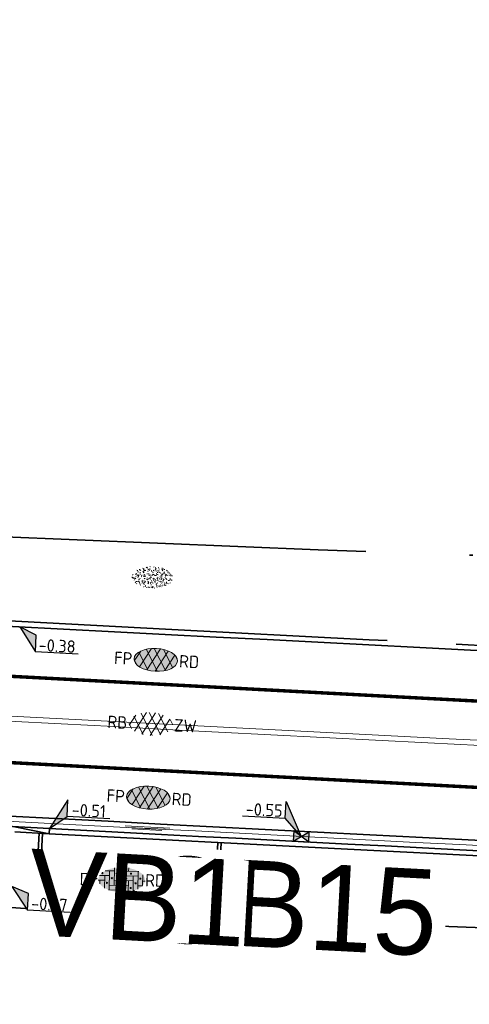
# Model space of a CAD drawing. Header units: metres. Extents: x 0 to 269924, y 0 to 933292.
# Tile 114 of 247: x 133802 to 133815, y 466516 to 466544. Entities that reach past the tile are written whole.
import ezdxf
from ezdxf import colors
from ezdxf.entities.mleader import LeaderData, LeaderLine
from ezdxf.enums import TextEntityAlignment as Align
from ezdxf.math import Vec2, Vec3

# ---------------------------------------------------------------- set-up
doc = ezdxf.new("R2018")
doc.units = ezdxf.units.M
for name, pattern in [('VH-OPSLUITBAND_100X200', [16, 8, -2, 4, -2]), ('VH-OPSLUITBAND_150X250', [24, 16, -2, 4, -2]), ('VH-TROTTOIRBAND_130-150', [15, 5, -2, 2, -2, 2, -2]), ('VW-1-1_STREEP', [2, 1, -1]), ('XX-PROJECTGRENS', [18, 12, -3, 0, -3])]:
    doc.linetypes.add(name, pattern=pattern)
doc.layers.add('N-WE-GR-GRAS-S', color=7, linetype='Continuous', lineweight=18, true_color=0x00a500)
doc.layers.add('N-WE-RI-HWA_KOLK-S', color=150, linetype='Continuous', lineweight=25, true_color=0x007fff)
for name, color, linetype, lineweight in [('N-WE-KG-GRENS_PROJECT-G', 7, 'XX-PROJECTGRENS', 35), ('N-WE-VH-GOOT-S', 170, 'Continuous', 18), ('N-WE-VH-GOOT_STRAATBAKSTEEN-G', 170, 'Continuous', 35), ('N-WE-VH-KANTOPSLUITING-T18', 10, 'Continuous', 18), ('N-WE-VH-KANTOPSLUITING_OPSLUITBAND_100X200-G', 150, 'VH-OPSLUITBAND_100X200', 35), ('N-WE-VH-KANTOPSLUITING_OPSLUITBAND_150X250-G', 150, 'VH-OPSLUITBAND_150X250', 35), ('N-WE-VH-KANTOPSLUITING_TROTTOIRBAND_130 150-G', 210, 'VH-TROTTOIRBAND_130-150', 35), ('N-WE-VH-KANTOPSLUITING_VERLOOPBAND-T18', 10, 'Continuous', 18), ('N-WE-VH-KANTOPSLUITING_VOORKANTBAND-G', 50, 'Continuous', 35), ('N-WE-VH-VERHARDING-T18', 10, 'Continuous', 18), ('N-WE-VH-VERHARDING_ASFALT-S', 7, 'Continuous', 18), ('N-WE-VH-VERHARDING_STRAATBAKSTEEN-S', 7, 'Continuous', 18), ('N-WE-VW-MARKERING_LANGS_STREEP_11_010-G', 7, 'VW-1-1_STREEP', 13), ('X-XX-AL-HOOGTELABEL-S', 7, 'Continuous', 25)]:
    doc.layers.add(name, color=color, linetype=linetype, lineweight=lineweight)
doc.layers.add('X-XX-AL-HULPLIJN-G', color=30, linetype='Continuous', lineweight=18, plot=False)
doc.styles.add('NLCS-ISO', font='NLCS-ISO.ttf')
doc.styles.add('NLCS-ISO-M200-T18', font='NLCS-ISO.ttf', dxfattribs={"height": 0.36})
doc.styles.get("Standard").update_dxf_attribs({"font": 'romand.shx'})

# ---------------------------------------------------------------- blocks, each defined once
blk = doc.blocks.new('*U139')
for p, q in [((2.19, -1.58), (0, 0)), ((0, 0), (1.7, -3.93)), ((1.7, -3.93), (2.19, -1.58)), ((7.77, -5.19), (1.7, -3.93))]:
    blk.add_line(p, q)
blk.add_solid([(2.19, -1.58), (0, 0), (1.7, -3.93)])
at = {"style": 'NLCS-ISO'}
blk.add_attdef('...', text='', height=1.8, rotation=348.3054, dxfattribs=at).set_placement((4.65, -4.97), align=Align.BOTTOM_CENTER)
blk = doc.blocks.new('*U110')
at = {"lineweight": 30, "flags": 106}
blk.add_attdef('OB', text='', height=0.36, dxfattribs=at).set_placement((0, 0.1), align=Align.BOTTOM_CENTER)
blk = doc.blocks.new('SVH-GOOT_SYMBOOL-SO')
at = {"color": 7, "linetype": 'Continuous'}
for p, q in [((0.2, 3.125), (0.2, -3.359)), ((-0.206, 2.137), (-0.206, -2.217)), ((0, 2.669), (0, -2.669))]:
    blk.add_line(p, q, dxfattribs=at)
at = {"style": 'NLCS-ISO'}
blk.add_attdef('MATERIAAL', text='', height=1.8, dxfattribs=at).set_placement((-1.098, 0), align=Align.MIDDLE_RIGHT)
blk.add_attdef('KLEUR', text='', height=1.8, dxfattribs=at).set_placement((1.1, 0), align=Align.MIDDLE_LEFT)
blk = doc.blocks.new('*U205')
at = {"lineweight": 30, "flags": 106}
blk.add_attdef('OB', text='', height=0.36, dxfattribs=at).set_placement((0, 0.1), align=Align.BOTTOM_CENTER)
blk = doc.blocks.new('*U208')
for p, q in [((2.23, -1.37), (0, 0)), ((0, 0), (1.74, -3.72)), ((1.74, -3.72), (2.23, -1.37)), ((7.82, -4.98), (1.74, -3.72))]:
    blk.add_line(p, q)
blk.add_solid([(2.23, -1.37), (0, 0), (1.74, -3.72)])
at = {"style": 'NLCS-ISO'}
blk.add_attdef('...', text='', height=1.8, rotation=348.3268, dxfattribs=at).set_placement((4.7, -4.76), align=Align.BOTTOM_CENTER)
blk = doc.blocks.new('*U211')
for p, q in [((3.27, 3.69), (0, 0)), ((2.79, 1.34), (3.27, 3.69)), ((0, 0), (2.79, 1.34)), ((8.86, 0.08), (2.79, 1.34))]:
    blk.add_line(p, q)
blk.add_solid([(3.27, 3.69), (0, 0), (2.79, 1.34)])
at = {"style": 'NLCS-ISO'}
blk.add_attdef('...', text='', height=1.8, rotation=348.3268, dxfattribs=at).set_placement((5.74, 0.3), align=Align.BOTTOM_CENTER)
blk = doc.blocks.new('*U248')
for p, q in [((-1.99, 2.94), (-1.58, 5.31)), ((-1.58, 5.31), (0, 0)), ((-8.1, 4), (-1.99, 2.94)), ((0, 0), (-1.99, 2.94))]:
    blk.add_line(p, q)
blk.add_solid([(-1.58, 5.31), (0, 0), (-1.99, 2.94)])
at = {"style": 'NLCS-ISO'}
blk.add_attdef('...', text='', height=1.8, rotation=350.1821, dxfattribs=at).set_placement((-5.12, 3.06), align=Align.BOTTOM_CENTER)
blk = doc.blocks.new('N-SRI-KOLK_STRAAT_450X300-SO')
h = blk.add_hatch(color=256)
h.dxf.hatch_style = 1
h.paths.add_polyline_path([(0, 0), (-1.125, 0.75), (-1.125, -0.75)])
h.paths.add_polyline_path([(1.125, -0.75), (1.125, 0.75), (0, 0)])
for p, q in [((-1.125, -0.75), (1.125, 0.75)), ((1.125, -0.75), (-1.125, 0.75))]:
    blk.add_line(p, q)
at = {"flags": 128}
blk.add_lwpolyline([(-1.125, -0.75), (1.125, -0.75), (1.125, 0.75), (-1.125, 0.75)], close=True, dxfattribs=at)
blk = doc.blocks.new('SVH-SBS_DIKFORMAAT_ELLEBOOG_KL-SO')
h = blk.add_hatch(color=254)
edge = h.paths.add_edge_path()
edge.add_ellipse((1.09, 0.12), major_axis=(3.39, 0), ratio=0.533267, start_angle=0, end_angle=360)
for p, q in [((0, 1.84), (0, -0.69)), ((0.69, 1.92), (0.69, 0)), ((1.38, 1.93), (1.38, 0.69)), ((2.07, 1.86), (2.07, 1.38)), ((-2.3, 0), (-1.38, 0)), ((-2.13, 0.69), (-0.69, 0.69)), ((-1.38, 0.69), (-1.38, -1.12)), ((-1.35, 1.38), (0, 1.38)), ((-0.69, 1.38), (-0.69, -1.38)), ((0, 0), (2.76, 0)), ((0.69, 0.69), (3.45, 0.69)), ((1.38, 1.38), (3.54, 1.38)), ((2.76, 0.69), (2.76, -1.45)), ((3.45, 1.38), (3.45, -1.18)), ((4.14, 0.92), (4.14, -0.67)), ((4.14, 0), (4.48, 0)), ((-2.07, 0), (-2.07, -0.54)), ((-0.8, -1.38), (1.38, -1.38)), ((-0.69, -0.69), (2.07, -0.69)), ((0.69, -1.38), (0.69, -1.67)), ((1.38, -0.69), (1.38, -1.68)), ((2.07, 0), (2.07, -1.61)), ((2.76, -1.38), (2.98, -1.38)), ((3.45, -0.69), (4.12, -0.69))]:
    blk.add_line(p, q)
for centre in [(1.03, 1.72), (-0.35, 0.34), (0.34, 1.03), (1.72, 0.34), (2.41, 1.03), (3.79, 0.34), (-1.04, -0.35), (0.34, -1.04), (1.03, -0.35), (2.41, -1.04), (3.11, -0.35)]:
    blk.add_circle(centre, 0.0881)
for centre, start, end in [((-1.73, 1.03), 158.9124, 101.1902), ((1.72, -1.73), 59.0911, 132.3433)]:
    blk.add_arc(centre, 0.0881, start, end)
at = {"style": 'NLCS-ISO'}
blk.add_attdef('FORMAAT', text='', height=1.8, dxfattribs=at).set_placement((-2.3, 0.12), align=Align.MIDDLE_RIGHT)
blk.add_attdef('KLEUR', text='', height=1.8, dxfattribs=at).set_placement((4.49, 0.12), align=Align.MIDDLE_LEFT)
at = {"style": 'NLCS-ISO', "flags": 1}
blk.add_attdef('FUNCTIE', text='', height=1.8, dxfattribs=at).set_placement((0.12, -3.58), align=Align.MIDDLE_CENTER)
blk = doc.blocks.new('SVH-ASFALT_KL-SO')
at = {"ltscale": 0.1}
for p, q in [((-2.51, -1.23), (-0.92, 1.53)), ((-1.45, -1.61), (0.37, 1.54)), ((1.26, -1.54), (-0.53, 1.56)), ((2.29, -1.09), (0.8, 1.48)), ((-3.32, -0.4), (-2.47, 1.08)), ((-1.25, -1.65), (-2.73, 0.92)), ((0.09, -1.73), (-1.71, 1.38)), ((-0.24, -1.74), (1.52, 1.29)), ((1.15, -1.58), (2.49, 0.75)), ((2.91, 0.06), (2.53, 0.71)), ((-2.96, -0.91), (-3.37, -0.2))]:
    blk.add_line(p, q, dxfattribs=at)
at = {"style": 'NLCS-ISO'}
blk.add_attdef('FUNCTIE_VERHARDING', text='', height=1.8, dxfattribs=at).set_placement((-3.62, -0.09), align=Align.MIDDLE_RIGHT)
blk.add_attdef('KLEUR', text='', height=1.8, dxfattribs=at).set_placement((3.17, -0.09), align=Align.MIDDLE_LEFT)
at = {"style": 'NLCS-ISO', "flags": 1}
blk.add_attdef('FUNCTIE', text='', height=1.8, dxfattribs=at).set_placement((0.12, -3.58), align=Align.MIDDLE_CENTER)
blk = doc.blocks.new('SVH-ASFALT_FP_KL-SO')
at = {"true_color": 0xa50000}
h = blk.add_hatch(color=14, dxfattribs=at)
h.dxf.hatch_style = 1
edge = h.paths.add_edge_path()
edge.add_ellipse((0, 0), major_axis=(0.631, 0), ratio=0.525613, start_angle=0, end_angle=360)
at = {"ltscale": 0.1}
for p, q in [((-0.457, -0.228), (-0.139, 0.323)), ((0.063, -0.33), (-0.296, 0.292)), ((-0.244, -0.305), (0.12, 0.325)), ((0.298, -0.292), (-0.061, 0.33)), ((0.503, -0.2), (0.206, 0.313)), ((-0.619, -0.063), (-0.448, 0.233)), ((-0.204, -0.314), (-0.501, 0.201)), ((-0.002, -0.331), (0.349, 0.276)), ((0.275, -0.298), (0.544, 0.168)), ((0.628, 0.028), (0.552, 0.16)), ((-0.547, -0.165), (-0.629, -0.023))]:
    blk.add_line(p, q, dxfattribs=at)
at = {"layer": 'X-XX-AL-HULPLIJN-G'}
blk.add_ellipse((0, 0), major_axis=(0.631, 0), ratio=0.525613, dxfattribs=at)
at = {"style": 'NLCS-ISO'}
blk.add_attdef('RB', text='', height=0.36, dxfattribs=at).set_placement((-0.679, 0), align=Align.MIDDLE_RIGHT)
blk.add_attdef('RD', text='', height=0.36, dxfattribs=at).set_placement((0.679, 0), align=Align.MIDDLE_LEFT)
blk = doc.blocks.new('SGR-GRAS_01-SO')
at = {"ltscale": 0.1}
for p, q in [((-0.576, 0.919), (-0.64, 0.957)), ((-0.562, 0.919), (-0.509, 0.972)), ((-0.212, 0.998), (-0.269, 1.031)), ((0.073, 0.993), (0.138, 1.031)), ((-1.964, -0.07), (-1.977, 0.004)), ((-1.93, 0.188), (-1.925, 0.244)), ((-1.893, 0.237), (-1.921, 0.253)), ((-1.668, 0.023), (-1.595, 0.043)), ((-1.596, 0.241), (-1.649, 0.294)), ((-1.53, 0.316), (-1.595, 0.353)), ((-1.448, 0.644), (-1.521, 0.664)), ((-1.517, 0.187), (-1.442, 0.187)), ((-1.469, 0.576), (-1.482, 0.65)), ((-1.358, 0.206), (-1.431, 0.226)), ((-1.427, 0.476), (-1.354, 0.496)), ((-1.421, 0.131), (-1.356, 0.168)), ((-1.369, 0.009), (-1.382, 0.083)), ((-1.375, 0.106), (-1.322, 0.159)), ((-1.334, 0.111), (-1.328, 0.186)), ((-1.302, 0.761), (-1.324, 0.774)), ((-1.284, 0.684), (-1.278, 0.759)), ((-1.167, 0.395), (-1.232, 0.432)), ((-1.172, 0.241), (-1.225, 0.294)), ((-1.154, 0.647), (-1.207, 0.7)), ((-1.112, 0.172), (-1.04, 0.192)), ((-1.032, 0.028), (-1.097, 0.066)), ((-0.939, 0.84), (-1.004, 0.878)), ((-0.968, 0.512), (-0.915, 0.565)), ((-0.893, 0.496), (-0.965, 0.515)), ((-0.942, 0.187), (-0.867, 0.187)), ((-0.923, 0.418), (-0.858, 0.456)), ((-0.892, 0.812), (-0.817, 0.812)), ((-0.873, 0.655), (-0.886, 0.729)), ((-0.803, 0.057), (-0.875, 0.077)), ((-0.871, 0.625), (-0.799, 0.644)), ((-0.804, 0.474), (-0.869, 0.511)), ((-0.747, 0.241), (-0.8, 0.294)), ((-0.773, 0.089), (-0.786, 0.163)), ((-0.73, 0.647), (-0.783, 0.7)), ((-0.739, 0.034), (-0.732, 0.109)), ((-0.669, 0.107), (-0.734, 0.145)), ((-0.689, 0.607), (-0.682, 0.682)), ((-0.557, 0.321), (-0.485, 0.34)), ((-0.441, 0.553), (-0.506, 0.59)), ((-0.427, 0.785), (-0.499, 0.804)), ((-0.425, 0.706), (-0.36, 0.743)), ((-0.337, 0.347), (-0.41, 0.366)), ((-0.323, 0.241), (-0.376, 0.294)), ((-0.306, 0.186), (-0.371, 0.224)), ((-0.367, 0.187), (-0.292, 0.187)), ((-0.305, 0.647), (-0.358, 0.7)), ((-0.317, 0.812), (-0.242, 0.812)), ((-0.316, 0.774), (-0.244, 0.793)), ((-0.278, 0.735), (-0.291, 0.809)), ((-0.243, 0.017), (-0.17, 0.036)), ((-0.178, 0.169), (-0.191, 0.242)), ((-0.078, 0.632), (-0.143, 0.669)), ((-0.143, -0.043), (-0.137, 0.032)), ((-0.093, 0.53), (-0.087, 0.604)), ((-0.085, 0.159), (-0.032, 0.212)), ((-0.069, 0.189), (-0.004, 0.227)), ((0.057, 0.265), (-0.008, 0.303)), ((-0.002, 0.47), (0.071, 0.489)), ((0.101, 0.241), (0.048, 0.294)), ((0.128, 0.636), (0.056, 0.656)), ((0.119, 0.647), (0.066, 0.7)), ((0.218, 0.198), (0.146, 0.217)), ((0.208, 0.187), (0.283, 0.187)), ((0.286, 0.711), (0.221, 0.748)), ((0.239, 0.923), (0.312, 0.942)), ((0.258, 0.812), (0.333, 0.812)), ((0.317, 0.814), (0.304, 0.888)), ((0.313, 0.166), (0.385, 0.185)), ((0.322, 0.565), (0.375, 0.618)), ((0.42, 0.344), (0.355, 0.382)), ((0.417, 0.248), (0.404, 0.322)), ((0.429, 0.477), (0.494, 0.514)), ((0.526, 0.241), (0.472, 0.294)), ((0.543, 0.647), (0.49, 0.7)), ((0.555, -0.022), (0.49, 0.015)), ((0.502, 0.452), (0.509, 0.527)), ((0.594, 0.925), (0.522, 0.945)), ((0.554, 0.619), (0.626, 0.638)), ((0.649, 0.79), (0.584, 0.827)), ((0.684, 0.487), (0.611, 0.507)), ((0.774, 0.049), (0.701, 0.069)), ((0.784, 0.423), (0.719, 0.461)), ((0.783, 0.187), (0.858, 0.187)), ((0.833, 0.812), (0.908, 0.812)), ((0.918, 0.057), (0.853, 0.094)), ((0.868, 0.315), (0.941, 0.334)), ((0.95, 0.241), (0.897, 0.294)), ((0.912, 0.894), (0.907, 0.925)), ((0.967, 0.647), (0.914, 0.7)), ((0.927, 0.764), (0.992, 0.802)), ((1.012, 0.869), (0.947, 0.906)), ((1.012, 0.328), (0.999, 0.402)), ((1.15, 0.777), (1.077, 0.796)), ((1.147, 0.502), (1.082, 0.54)), ((1.098, 0.375), (1.104, 0.45)), ((1.109, 0.767), (1.182, 0.787)), ((1.239, 0.338), (1.167, 0.358)), ((1.183, 0.011), (1.255, 0.03)), ((1.206, 0.212), (1.259, 0.265)), ((1.282, 0.136), (1.217, 0.173)), ((1.283, 0.248), (1.348, 0.286)), ((1.374, 0.241), (1.321, 0.294)), ((1.392, 0.647), (1.339, 0.7)), ((1.358, 0.187), (1.433, 0.187)), ((1.424, 0.463), (1.496, 0.483)), ((1.51, 0.581), (1.445, 0.619)), ((1.645, 0.215), (1.58, 0.252)), ((1.607, 0.407), (1.594, 0.481)), ((1.693, 0.298), (1.7, 0.373)), ((1.795, 0.19), (1.722, 0.209)), ((1.738, 0.159), (1.81, 0.179)), ((1.798, 0.241), (1.745, 0.294)), ((1.933, 0.187), (1.948, 0.187)), ((-1.918, -0.157), (-1.854, -0.119)), ((-1.824, -0.083), (-1.897, -0.064)), ((-1.759, -0.13), (-1.823, -0.092)), ((-1.782, -0.301), (-1.729, -0.248)), ((-1.624, -0.496), (-1.689, -0.459)), ((-1.631, -0.572), (-1.684, -0.519)), ((-1.613, -0.166), (-1.667, -0.113)), ((-1.567, -0.438), (-1.492, -0.438)), ((-1.535, -0.657), (-1.498, -0.636)), ((-1.395, -0.051), (-1.46, -0.013)), ((-1.385, -0.462), (-1.378, -0.387)), ((-1.353, -0.281), (-1.281, -0.261)), ((-1.269, -0.232), (-1.341, -0.212)), ((-1.261, -0.417), (-1.326, -0.38)), ((-1.269, -0.557), (-1.282, -0.483)), ((-1.207, -0.572), (-1.26, -0.519)), ((-1.179, -0.67), (-1.252, -0.651)), ((-1.189, -0.166), (-1.242, -0.113)), ((-1.126, -0.784), (-1.191, -0.746)), ((-1.065, -0.386), (-1, -0.348)), ((-1.039, -0.585), (-0.967, -0.565)), ((-0.992, -0.438), (-0.917, -0.438)), ((-0.897, -0.338), (-0.962, -0.301)), ((-0.898, -0.654), (-0.845, -0.601)), ((-0.836, -0.943), (-0.853, -0.926)), ((-0.783, -0.572), (-0.836, -0.519)), ((-0.763, -0.705), (-0.828, -0.667)), ((-0.765, -0.166), (-0.818, -0.113)), ((-0.798, -0.132), (-0.726, -0.112)), ((-0.789, -0.539), (-0.782, -0.464)), ((-0.713, -0.381), (-0.786, -0.361)), ((-0.725, -0.889), (-0.652, -0.869)), ((-0.709, -0.902), (-0.644, -0.864)), ((-0.624, -0.819), (-0.696, -0.799)), ((-0.674, -0.477), (-0.687, -0.403)), ((-0.534, -0.259), (-0.599, -0.222)), ((-0.567, -0.098), (-0.502, -0.061)), ((-0.491, -0.248), (-0.438, -0.195)), ((-0.484, -0.436), (-0.411, -0.416)), ((-0.399, -0.626), (-0.464, -0.588)), ((-0.376, -0.979), (-0.429, -0.926)), ((-0.417, -0.438), (-0.342, -0.438)), ((-0.358, -0.572), (-0.411, -0.519)), ((-0.341, -0.166), (-0.394, -0.113)), ((-0.248, -0.091), (-0.32, -0.072)), ((-0.171, -0.18), (-0.236, -0.143)), ((-0.158, -0.529), (-0.23, -0.51)), ((-0.211, -0.614), (-0.146, -0.577)), ((-0.193, -0.616), (-0.187, -0.541)), ((-0.169, -0.74), (-0.097, -0.72)), ((-0.068, -0.968), (-0.141, -0.948)), ((-0.036, -0.547), (-0.101, -0.509)), ((-0.078, -0.398), (-0.091, -0.324)), ((0.048, -0.979), (-0.005, -0.926)), ((0.021, -0.964), (0.008, -0.89)), ((0.066, -0.572), (0.013, -0.519)), ((0.084, -0.166), (0.031, -0.113)), ((0.099, -0.913), (0.034, -0.876)), ((0.072, -0.287), (0.144, -0.268)), ((0.192, -0.101), (0.127, -0.064)), ((0.158, -0.438), (0.233, -0.438)), ((0.308, -0.24), (0.235, -0.221)), ((0.327, -0.468), (0.262, -0.43)), ((0.287, -0.327), (0.352, -0.289)), ((0.397, -0.678), (0.325, -0.659)), ((0.386, -0.591), (0.459, -0.572)), ((0.393, -0.601), (0.446, -0.548)), ((0.462, -0.834), (0.397, -0.797)), ((0.402, -0.693), (0.409, -0.618)), ((0.472, -0.979), (0.419, -0.926)), ((0.49, -0.572), (0.437, -0.519)), ((0.452, -0.12), (0.459, -0.046)), ((0.508, -0.166), (0.455, -0.113)), ((0.517, -0.318), (0.504, -0.244)), ((0.617, -0.884), (0.604, -0.81)), ((0.69, -0.389), (0.625, -0.351)), ((0.627, -0.138), (0.7, -0.119)), ((0.643, -0.843), (0.708, -0.806)), ((0.701, -0.895), (0.773, -0.876)), ((0.733, -0.438), (0.808, -0.438)), ((0.825, -0.755), (0.76, -0.718)), ((0.785, -0.039), (0.85, -0.002)), ((0.863, -0.389), (0.791, -0.37)), ((0.799, -0.195), (0.852, -0.142)), ((0.856, -0.938), (0.844, -0.926)), ((0.914, -0.572), (0.861, -0.519)), ((0.932, -0.166), (0.879, -0.113)), ((0.953, -0.827), (0.88, -0.808)), ((0.942, -0.442), (1.014, -0.423)), ((1.053, -0.31), (0.988, -0.272)), ((0.998, -0.77), (1.004, -0.696)), ((1.048, -0.198), (1.054, -0.123)), ((1.112, -0.239), (1.099, -0.165)), ((1.188, -0.676), (1.123, -0.639)), ((1.141, -0.556), (1.206, -0.518)), ((1.212, -0.805), (1.199, -0.731)), ((1.329, -0.1), (1.256, -0.08)), ((1.256, -0.746), (1.328, -0.727)), ((1.339, -0.572), (1.286, -0.519)), ((1.356, -0.166), (1.303, -0.113)), ((1.308, -0.438), (1.383, -0.438)), ((1.419, -0.538), (1.346, -0.518)), ((1.416, -0.231), (1.351, -0.193)), ((1.551, -0.597), (1.486, -0.56)), ((1.497, -0.293), (1.569, -0.274)), ((1.639, -0.268), (1.704, -0.231)), ((1.643, -0.275), (1.65, -0.2)), ((1.684, -0.547), (1.736, -0.495)), ((1.707, -0.159), (1.694, -0.085)), ((1.713, -0.522), (1.71, -0.519)), ((1.779, -0.152), (1.715, -0.114)), ((1.781, -0.166), (1.728, -0.113)), ((1.884, -0.248), (1.812, -0.229)), ((-0.582, -0.994), (-0.587, -0.97)), ((-0.265, -0.992), (-0.33, -0.955)), ((-0.014, -1.008), (0.039, -0.955)), ((0.172, -1.037), (0.218, -1.024))]:
    blk.add_line(p, q, dxfattribs=at)
at = {"ltscale": 0.1, "style": 'NLCS-ISO'}
blk.add_attdef('TYPE', text='', height=0.5, dxfattribs=at).set_placement((3.471, -0.016), align=Align.MIDDLE_CENTER)

msp = doc.modelspace()

# ---------------------------------------------------------------- linework, layer by layer
at = {"layer": 'N-WE-KG-GRENS_PROJECT-G', "flags": 128}
msp.add_lwpolyline([(133942.152, 466524.013), (133955.533, 466522.507), (133956.145, 466521.626), (133962.811, 466521.355), (133963.543, 466522.67), (133965.054, 466522.563), (133965.551, 466521.193), (133981.5, 466520.334), (133981.565, 466520.896), (133982.028, 466520.86), (133994.134, 466520.33), (133994.151, 466519.671), (134009.067, 466519.478), (134013.911, 466519.512), (134027.732, 466519.636), (134028.693, 466519.554), (134034.796, 466519.611), (134050.86, 466519.659), (134068.501, 466520.152), (134071.254, 466520.237), (134077.26, 466520.692), (134094.041, 466522.635), (134101.385, 466523.282), (134101.428, 466523.91), (134128.995, 466527.092), (134141.938, 466528.627), (134148.421, 466529.392), (134148.476, 466529.087), (134157.108, 466530.24), (134157.762, 466530.339), (134157.953, 466529.076), (134163.706, 466529.946), (134172.69, 466531.055), (134201.838, 466535.069), (134202.197, 466534.878), (134203.304, 466535.042), (134208.161, 466535.722), (134214.682, 466536.673), (134215.15, 466536.846), (134235.766, 466539.754), (134239.587, 466540.449), (134251.117, 466542.218), (134251.536, 466542.09), (134264.479, 466543.833), (134264.487, 466544.317), (134273.56, 466545.641), (134273.608, 466545.287), (134285.679, 466546.863), (134299.118, 466548.971), (134309.192, 466550.345), (134329.805, 466553.659), (134341.526, 466555.206), (134346.97, 466556.112), (134351.977, 466556.025), (134358.949, 466556.887), (134359.186, 466557.313), (134365.426, 466557.917), (134389.225, 466560.758), (134395.395, 466561.519), (134400.633, 466562.019), (134418.638, 466563.907), (134426.404, 466566.343), (134432.472, 466567.14), (134437.532, 466567.422), (134444.848, 466568.25), (134448.277, 466568.388), (134484.594, 466572.762), (134486.539, 466572.966), (134490.599, 466573.546), (134498.499, 466574.536), (134514.318, 466576.701), (134542.397, 466581.367), (134546.702, 466582.122), (134551.593, 466582.441), (134551.871, 466583.179), (134557.906, 466584.406), (134558.276, 466584.115), (134567.36, 466586.004), (134582.717, 466588.715), (134583.108, 466588.972), (134590.444, 466590.398), (134630.038, 466598.271), (134633.264, 466598.923), (134632.087, 466604.993), (134646.051, 466607.537), (134647.414, 466607.429), (134666.972, 466611.405), (134675.342, 466617.463), (134674.819, 466607.593), (134696.995, 466610.537), (134702.172, 466611.327), (134706.525, 466612.071), (134709.085, 466612.323), (134712.087, 466612.776), (134715, 466613.203), (134716.349, 466613.229), (134723.364, 466613.968), (134738.981, 466616.639), (134746.062, 466617.28), (134746.09, 466616.641), (134760.121, 466618.861), (134759.993, 466619.829), (134768.446, 466621.137), (134784.615, 466623.738), (134787.541, 466625.072), (134796.772, 466626.479), (134796.899, 466625.715), (134813.878, 466628.545), (134820.226, 466629.584), (134847.68, 466634.234), (134881.79, 466639.204), (134881.926, 466639.532), (134884.43, 466640.009), (134893.797, 466641.711), (134903.085, 466643.328), (134904.138, 466643.527), (134920.265, 466646.374), (134921.332, 466646.578), (134937.367, 466649.518), (134938.501, 466649.708), (134961.555, 466654.096), (134967.764, 466655.262), (134974.722, 466656.563), (134984.23, 466658.491), (134992.023, 466659.998), (134995.809, 466660.766), (135000.442, 466661.693), (135009.695, 466663.648), (135010.659, 466663.869), (135018.832, 466665.618), (135021.92, 466666.314), (135034.093, 466668.943), (135034.161, 466668.769), (135043.8, 466670.832), (135059.084, 466674.02), (135068.771, 466676.078), (135083.089, 466679.034), (135091.902, 466680.993), (135097.488, 466682.166), (135104.831, 466683.651), (135116.534, 466686.231), (135119.892, 466686.792), (135126.3, 466688.013), (135127.347, 466688.196), (135130.448, 466688.891), (135135.602, 466689.887), (135140.19, 466691.518), (135166.592, 466696.94), (135182.368, 466700.724), (135201.902, 466704.748), (135203.941, 466705.082), (135209.867, 466705.957), (135217.801, 466707.782), (135228.821, 466709.933), (135242.391, 466712.598), (135277.698, 466719.723), (135279.457, 466720.111), (135279.55, 466721.578), (135288.178, 466723.073), (135350.963, 466735.305), (135501.986, 466763.685), (135501.162, 466761.839), (135525.132, 466766.833), (135533.639, 466768.672), (135569.042, 466775.188), (135582.767, 466777.378), (135584.022, 466777.634), (135585.675, 466776.264, 0.01918), (135652.451, 466792.01), (135652.891, 466793.457), (135660.981, 466795.919), (135661.574, 466796.074), (135664.481, 466796.836), (135665.946, 466796.651), (135673.558, 466799.328), (135680.977, 466801.739), (135687.276, 466804.201), (135692.547, 466806.295), (135705.432, 466809.743), (135712.094, 466810.706), (135728.145, 466817.035), (135760.285, 466825.832), (135773.458, 466829.179), (135789.116, 466834.08), (135813.029, 466842.892), (135823.352, 466846.718), (135839.426, 466852.91), (135860.96, 466860.89), (135867.928, 466863.26), (135895.199, 466872.784), (135899.312, 466861.8), (135873.359, 466852.082), (135873.188, 466848.843), (135867.814, 466846.669), (135856.104, 466842.036), (135847.253, 466838.505), (135830.033, 466832.514), (135818.854, 466828.652), (135812.865, 466826.949), (135808.959, 466825.804), (135805.053, 466824.658), (135770.731, 466814.307), (135766.971, 466812.016), (135761.879, 466808.079), (135757.591, 466807.133), (135743.839, 466803.566), (135724.075, 466798.35), (135721.275, 466798.229), (135720.422, 466801.401), (135715.133, 466799.834), (135698.553, 466794.754), (135698.279, 466793.693), (135686.038, 466790.352), (135686.038, 466789.248), (135686.038, 466787.562), (135681.985, 466786.092), (135677.719, 466785.319), (135623.458, 466770.711), (135607.41, 466767.662), (135584.355, 466763.142), (135577.091, 466761.475), (135570.47, 466760.803), (135524.714, 466753.103), (135522.642, 466752.878), (135515.666, 466751.661), (135498.388, 466748.218), (135460.498, 466741.759), (135438.515, 466737.953), (135402.134, 466731.048), (135401.842, 466732.671), (135396.111, 466731.637), (135390.927, 466730.659), (135374.008, 466727.423), (135342.463, 466720.896), (135337.831, 466720.249), (135332.781, 466719.412), (135316.41, 466716.549), (135312.764, 466716.512), (135301.04, 466714.003), (135296.667, 466713.077), (135288.078, 466711.338), (135288.031, 466710.414), (135288.066, 466708.643), (135283.612, 466707.738), (135244.114, 466700.084), (135242.59, 466702.114), (135218.779, 466697.088), (135216.4, 466696.736), (135207.126, 466694.996), (135197.842, 466693.22), (135196.987, 466690.777), (135188.214, 466689.009), (135186.218, 466690.919), (135157.953, 466685.339), (135157.545, 466682.623), (135152.388, 466681.564), (135151.517, 466683.806), (135135.729, 466680.62), (135134.464, 466677.149), (135128.184, 466675.854), (135125.788, 466678.571), (135109.606, 466675.114), (135107.871, 466673.543), (135107.871, 466672.134), (135099.469, 466670.442), (135080.265, 466666.625), (135079.406, 466666.151), (135069.61, 466664.202), (135057.638, 466661.759), (135035.803, 466657.155), (135033.723, 466658.689), (135013.618, 466654.679), (135014.198, 466652.086), (135012.612, 466651.731), (135012.176, 466654.16), (134999.525, 466651.581), (134981.058, 466648.065), (134978.74, 466647.609), (134978.586, 466647.723), (134973.29, 466646.777), (134967.912, 466645.754), (134966.071, 466645.409), (134952.75, 466642.776), (134952.592, 466643.577), (134951.246, 466643.315), (134944.955, 466642.097), (134940.872, 466641.345), (134939.907, 466640.789), (134925.329, 466637.906), (134925.171, 466637.877), (134925.333, 466636.966), (134925.553, 466635.733), (134922.159, 466635.157), (134921.983, 466636.201), (134920.712, 466635.973), (134906.644, 466633.431), (134906.509, 466633.768), (134899.927, 466632.517), (134896.041, 466630.574), (134862.297, 466626.202), (134861.423, 466623.924), (134854.723, 466622.819), (134853.222, 466624.597), (134834.721, 466621.381), (134818.755, 466618.638), (134803.128, 466616.182), (134801.097, 466614.744), (134787.48, 466613.242), (134768.983, 466610.888), (134755.14, 466609.258), (134754.957, 466609.237), (134754.786, 466610.217), (134731.872, 466606.359), (134713.4, 466603.055), (134699.607, 466600.717), (134685.428, 466598.156), (134675.878, 466596.194), (134672.276, 466595.656), (134668.91, 466595.016), (134645.926, 466591.058), (134638.577, 466590.001), (134611.474, 466584.899), (134601.717, 466583.131), (134600.6, 466582.901), (134592.762, 466581.44), (134575.118, 466578.109), (134569.726, 466577.127), (134558.057, 466574.923), (134547.369, 466573.132), (134538.23, 466571.522), (134531.355, 466570.551), (134524.272, 466569.346), (134519.026, 466568.326), (134515.39, 466567.719), (134505.384, 466563.341), (134500.986, 466562.643), (134495.881, 466561.909), (134495.823, 466562.312), (134492.204, 466563.642), (134484.398, 466562.518), (134478.905, 466561.786), (134469.843, 466560.533), (134464.536, 466559.742), (134456.919, 466558.745), (134448.033, 466557.687), (134433.208, 466556.61), (134412.104, 466554.577), (134407.553, 466554.101), (134387.467, 466551.741), (134381.785, 466550.955), (134364.962, 466548.659), (134360.191, 466548.481), (134354.944, 466547.628), (134324.113, 466542.837), (134319.685, 466541.923), (134312.466, 466540.844), (134307.061, 466539.9), (134305.527, 466540.739), (134283.993, 466537.831), (134278.004, 466536.268), (134260.392, 466533.941), (134253.899, 466532.65), (134244.867, 466531.618), (134227.961, 466528.835), (134196.876, 466524.748), (134191.294, 466524.652), (134189.441, 466519.487), (134180.543, 466523.251), (134138.079, 466517.961), (134135.279, 466517.668), (134120.646, 466515.791), (134115.858, 466514.998), (134094.415, 466512.788), (134094.483, 466512.133), (134077.905, 466510.692), (134056.132, 466509.19), (134043.898, 466509.02), (134033.049, 466509.242), (134023.923, 466509.529), (134011.048, 466510.262), (134011.12, 466510.989), (133978.031, 466511.971), (133977.492, 466511.386), (133976.525, 466511.415), (133970.93, 466511.61), (133940.859, 466512.853), (133936.339, 466513.04), (133926.354, 466513.566), (133918.767, 466513.929), (133914.845, 466514.016), (133909.555, 466514.279), (133907.78, 466514.373), (133898.183, 466514.701), (133889.291, 466514.99), (133877.411, 466515.387), (133865.169, 466516.189), (133858.598, 466516.511), (133853.557, 466516.784), (133840.824, 466517.534), (133833.647, 466517.757), (133833.706, 466517.421), (133832.853, 466517.458), (133826.979, 466517.575), (133808.076, 466518.296), (133803.308, 466518.179), (133802.56, 466518.555), (133780.072, 466520.153), (133779.6, 466519.291), (133774.066, 466519.538), (133773.735, 466520.559), (133740.527, 466522.642), (133713.376, 466524.159), (133705.703, 466524.636), (133705.709, 466526.266), (133685.059, 466527.583), (133660.563, 466529.253), (133639.129, 466529.346), (133622.453, 466530.286), (133616.388, 466530.543), (133614.494, 466530.624), (133604.393, 466531.597), (133597.464, 466531.465), (133574.3, 466531.955), (133566.695, 466531.543), (133561.32, 466531.616), (133554.142, 466531.627), (133545.309, 466531.719), (133535.509, 466531.795), (133530.483, 466531.897), (133499.098, 466532.845), (133498.91, 466530.624), (133497.604, 466522.359), (133448.566, 466524.379), (133448.421, 466522.59), (133414.567, 466524.034), (133414.497, 466533.241), (133401.904, 466533.723), (133353.812, 466535.745), (133352.26, 466536.139), (133333.107, 466536.524), (133333.343, 466545.829), (133369.152, 466544.714), (133381.325, 466544.396), (133400.699, 466543.637), (133404.005, 466543.551), (133435.456, 466542.61), (133435.456, 466542.277), (133451.526, 466541.628), (133467.883, 466541.235), (133477.659, 466542.034), (133509.103, 466541.442), (133515.138, 466541.284), (133519.939, 466540.992), (133525.525, 466540.798), (133532.518, 466540.097), (133548.147, 466539.778), (133548.297, 466540.601), (133555.22, 466540.722), (133564.265, 466540.558), (133565.06, 466540.188), (133570.074, 466540.025), (133574.07, 466539.875), (133576.623, 466539.795), (133577.163, 466540.007), (133601.21, 466539.677), (133602.809, 466541.635), (133610.483, 466541.448), (133611.878, 466539.353), (133618.8, 466539.154), (133622.331, 466538.943), (133622.362, 466539.485), (133627.247, 466539.274), (133627.305, 466538.709), (133642.487, 466537.733), (133654.92, 466537.235), (133674.71, 466536.649), (133674.766, 466536.962), (133682.638, 466536.639), (133685.084, 466535.631), (133701.924, 466534.36), (133703.6, 466534.856), (133708.504, 466534.396), (133731.895, 466532.391), (133737.992, 466531.942), (133749.854, 466530.901), (133752.15, 466530.77), (133756.921, 466530.655), (133767.535, 466530.109), (133779.853, 466530.016), (133787.77, 466529.934), (133810.905, 466528.967), (133832.384, 466528.238), (133837.192, 466527.837), (133897.841, 466525.036)], format="xyb", close=True, dxfattribs=at)
at = {"layer": 'N-WE-VH-GOOT_STRAATBAKSTEEN-G'}
msp.add_lwpolyline([(133341.192, 466538.034), (133548.299, 466533.099), (133604.484, 466532.752, -0.012398), (133694.641, 466528.294), (133747.111, 466524.328, 0.006097), (133941.572, 466515.108, 0.02139), (134085.33, 466514.138, 0.018724), (134137.889, 466519.445, 0.007401), (134227.449, 466531.463), (134342.22, 466547.549), (134354.896, 466549.127)], format="xyb", dxfattribs=at)
at = {"layer": 'N-WE-VH-KANTOPSLUITING_OPSLUITBAND_100X200-G', "flags": 128}
for points in [[(133802.709, 466518.693), (133802.818, 466520.75)], [(133807.995, 466518.432), (133808.101, 466520.474)], [(133803.333, 466518.568), (133807.331, 466518.368)]]:
    msp.add_lwpolyline(points, dxfattribs=at)
at = {"layer": 'N-WE-VH-KANTOPSLUITING_OPSLUITBAND_150X250-G', "flags": 128}
for points in [[(133803.113, 466520.735, 0.00434), (133941.553, 466514.658, 0.021391), (134085.352, 466513.689, 0.018725), (134137.947, 466518.998, 0.0074), (134227.513, 466531.018), (134342.279, 466547.103), (134357.862, 466549.043), (134370.399, 466550.491), (134396.702, 466553.651), (134410.894, 466555.167), (134423.677, 466556.499), (134434.291, 466557.562), (134443.264, 466558.511), (134460.798, 466560.369), (134480.489, 466562.873), (134486.856, 466563.749), (134497.101, 466565.414), (134501.62, 466566.211)], [(133341.341, 466543.682), (133548.384, 466538.749), (133604.571, 466538.402, -0.012406), (133695.064, 466533.928), (133747.492, 466529.966, 0.002963), (133841.891, 466524.897)]]:
    msp.add_lwpolyline(points, format="xyb", dxfattribs=at)
at = {"layer": 'N-WE-VH-KANTOPSLUITING_TROTTOIRBAND_130 150-G'}
msp.add_line((133802.114, 466520.788), (133803.113, 466520.735), dxfattribs=at)
at = {"layer": 'N-WE-VH-KANTOPSLUITING_VOORKANTBAND-G'}
for p, q in [((133802.121, 466520.938), (133803.112, 466520.736)), ((133803.112, 466520.736), (133803.12, 466520.886))]:
    msp.add_line(p, q, dxfattribs=at)
at = {"layer": 'N-WE-VH-KANTOPSLUITING_VOORKANTBAND-G', "flags": 128}
for points in [[(133803.121, 466520.885, 0.00434), (133941.56, 466514.808, 0.02139), (134085.345, 466513.838, 0.018725), (134137.927, 466519.147, 0.0074), (134227.492, 466531.166), (134342.26, 466547.251), (134357.844, 466549.192), (134370.381, 466550.64), (134396.685, 466553.8), (134410.879, 466555.316), (134423.662, 466556.648), (134434.337, 466557.718), (134443.187, 466558.654), (134460.781, 466560.518), (134480.47, 466563.022), (134486.834, 466563.897), (134497.076, 466565.562), (134611.302, 466585.708), (134638.644, 466590.605), (134674.736, 466596.922), (134713.523, 466603.885), (134725.136, 466605.892), (134795.068, 466617.445), (134824.131, 466622.682)], [(133341.337, 466543.533), (133548.381, 466538.599), (133604.568, 466538.252, -0.012405), (133695.052, 466533.778), (133747.482, 466529.816, 0.002963), (133841.884, 466524.747)]]:
    msp.add_lwpolyline(points, format="xyb", dxfattribs=at)
at = {"layer": 'N-WE-VH-KANTOPSLUITING_VOORKANTBAND-G'}
msp.add_lwpolyline([(133782.155, 466522.016), (133803.12, 466520.886)], dxfattribs=at)
at = {"layer": 'N-WE-VH-KANTOPSLUITING_VOORKANTBAND-G', "flags": 128}
for points in [[(133802.809, 466518.688), (133802.918, 466520.745)], [(133807.895, 466518.437), (133808.001, 466520.479)], [(133803.338, 466518.668), (133807.336, 466518.467)]]:
    msp.add_lwpolyline(points, dxfattribs=at)
at = {"layer": 'N-WE-VW-MARKERING_LANGS_STREEP_11_010-G', "ltscale": 5, "const_width": 0.1, "flags": 128}
for points in [[(133770.22, 466526.99, 0.00538), (133941.742, 466519.104, 0.021386), (134085.132, 466518.133, 0.018719), (134137.377, 466523.412, 0.002456), (134167.103, 466527.102, 0.002456)], [(134167.43, 466524.623, -0.002455), (134137.697, 466520.933, -0.018722), (134085.256, 466515.636, -0.021389), (133941.636, 466516.606, -0.00538), (133770.074, 466524.494, -0.00538)]]:
    msp.add_lwpolyline(points, format="xyb", dxfattribs=at)
at = {"layer": 'X-XX-AL-HULPLIJN-G'}
for points in [[(133341.257, 466540.784), (133548.34, 466535.849), (133604.526, 466535.502, -0.012402), (133694.847, 466531.036), (133747.296, 466527.072, 0.006097), (133941.689, 466517.855, 0.021388), (134085.194, 466516.885, 0.006155), (134102.446, 466518.191, 0.006155)], [(133346.847, 466537.75), (133548.297, 466532.949), (133604.481, 466532.602, -0.012398), (133694.63, 466528.144), (133747.101, 466524.179, 0.000968), (133777.966, 466522.398, 0.005129), (133941.566, 466514.958, 0.02139), (134085.337, 466513.988, 0.018724), (134137.908, 466519.296, 0.002454), (134167.645, 466522.987)], [(134167.251, 466526.012, -0.002456), (134137.518, 466522.321, -0.01872), (134085.186, 466517.035, -0.021387), (133941.695, 466518.005, -0.005255), (133774.149, 466525.666, -0.005255)]]:
    msp.add_lwpolyline(points, format="xyb", dxfattribs=at)
at = {"layer": 'X-XX-AL-HULPLIJN-G', "flags": 128}
msp.add_lwpolyline([(133770.307, 466528.488, 0.002309), (133843.882, 466524.652), (133857.867, 466524), (133862.862, 466523.773, 0.002476), (133941.805, 466520.603, 0.0128), (134027.55, 466518.549, 0.0128)], format="xyb", dxfattribs=at)

# ---------------------------------------------------------------- block references
at = {"layer": 'N-WE-GR-GRAS-S', "xscale": 0.2999999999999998, "yscale": 0.2999999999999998, "zscale": 0.2999999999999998, "rotation": 359}
for p in [(133806.11, 466528.171), (133809.919, 466519.464)]:
    msp.add_blockref('SGR-GRAS_01-SO', p, dxfattribs=at)
at = {"layer": 'N-WE-RI-HWA_KOLK-S', "xscale": 0.2, "yscale": 0.2, "zscale": 0.2, "rotation": 357.0417131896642}
msp.add_blockref('N-SRI-KOLK_STRAAT_450X300-SO', (133810.421, 466520.654), dxfattribs=at)
at = {"layer": 'N-WE-VH-GOOT-S', "xscale": 0.2, "yscale": 0.2, "zscale": 0.2, "rotation": 87.02384441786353}
msp.add_blockref('SVH-GOOT_SYMBOOL-SO', (133805.938, 466520.891), dxfattribs=at)
at = {"layer": 'N-WE-VH-KANTOPSLUITING-T18'}
ref = msp.add_blockref('*U110', (133805.893, 466520.028), dxfattribs=dict(at, rotation=357.0094891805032))
lines = msp.add_mtext('OB15', dxfattribs={"layer": '0', "insert": (133805.898, 466520.128), "char_height": 2.5, "attachment_point": 1, "rotation": 357.0095, "bg_fill": 3, "box_fill_scale": 1.1, "bg_fill_color": 256, "bg_fill_transparency": 0})
ref.add_attrib('OB', '', (133805.898, 466520.128), dxfattribs={"flags": 8}).embed_mtext(lines)
at = {"layer": 'N-WE-VH-KANTOPSLUITING_VERLOOPBAND-T18'}
ref = msp.add_blockref('*U205', (133802.582, 466520.202), dxfattribs=dict(at, rotation=356.8421920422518))
lines = msp.add_mtext('VB1', dxfattribs={"layer": '0', "insert": (133802.588, 466520.302), "char_height": 2.5, "attachment_point": 1, "rotation": 356.8422, "bg_fill": 3, "box_fill_scale": 1, "bg_fill_color": 256, "bg_fill_transparency": 0})
ref.add_attrib('OB', '', (133802.588, 466520.302), dxfattribs={"flags": 16}).embed_mtext(lines)
at = {"layer": 'N-WE-VH-VERHARDING_ASFALT-S', "rotation": 357.0097662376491}
for p in [(133806.202, 466525.776), (133805.986, 466521.782)]:
    msp.add_blockref('SVH-ASFALT_FP_KL-SO', p, dxfattribs=at).add_auto_attribs({'RD': 'RD', 'RB': 'FP'})
at = {"layer": 'N-WE-VH-VERHARDING_ASFALT-S', "xscale": 0.2, "yscale": 0.2, "zscale": 0.2, "rotation": 357.0114102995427}
msp.add_blockref('SVH-ASFALT_KL-SO', (133806.102, 466523.933), dxfattribs=at).add_auto_attribs({'FUNCTIE_VERHARDING': 'RB', 'KLEUR': 'ZW'})
at = {"layer": 'N-WE-VH-VERHARDING_STRAATBAKSTEEN-S', "xscale": 0.2, "yscale": 0.2, "zscale": 0.2, "rotation": 358.8866995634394}
msp.add_blockref('SVH-SBS_DIKFORMAAT_ELLEBOOG_KL-SO', (133804.997, 466519.378), dxfattribs=at).add_auto_attribs({'FORMAAT': 'DF', 'KLEUR': 'RD'})
at = {"layer": 'X-XX-AL-HOOGTELABEL-S'}
for name, p, xscale, yscale, zscale, rotation, values in [('*U139', (133802.259, 466526.738), 0.2, 0.2, 0.2, 8.682608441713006, {'...': '-0.38'}), ('*U211', (133803.12, 466520.886), 0.2, 0.2, 0.2, 8.682458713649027, {'...': '-0.51'}), ('*U248', (133810.421, 466520.654), 0.2000000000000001, 0.2000000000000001, 0.2000000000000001, 6.859585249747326, {'...': '-0.55'}), ('*U208', (133802.029, 466519.2), 0.2, 0.2, 0.2, 8.682458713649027, {'...': '-0.37'})]:
    msp.add_blockref(name, p, dxfattribs=dict(at, xscale=xscale, yscale=yscale, zscale=zscale, rotation=rotation)).add_auto_attribs(values)

# ---------------------------------------------------------------- leaders
at = {"layer": 'N-WE-VH-VERHARDING-T18'}
ml = msp.add_multileader_mtext('Standard', dxfattribs=at)
ml.set_content('', color=256, style='NLCS-ISO-M200-T18')
ml.set_leader_properties(color=256, linetype='ByLayer', lineweight=-1)
ml.build(insert=Vec2(0, 0))
ml.multileader.update_dxf_attribs({"has_dogleg": 0, "text_left_attachment_type": 5, "text_right_attachment_type": 5, "dogleg_length": 0.36, "arrow_head_size": 0.36})
ctx = ml.context
ctx.base_point, ctx.char_height, ctx.arrow_head_size, ctx.landing_gap_size, ctx.plane_origin = Vec3(135697.392, 466805.766), 0.36, 0.36, 0.18, Vec3(135695.697, 466805.189)
ctx.left_attachment, ctx.right_attachment = 5, 5
notes = []
notes.append((ctx, [(0, (0, 0, 0), (0, 0), (1, 0), 1, [])]))
ctx.mtext.insert, ctx.mtext.rotation, ctx.mtext.flow_direction = Vec3(135697.572, 466806.126), -0.147529, 5
for ctx, leaders in notes:
    for number, flags, end, landing, length, lines in leaders:
        leader = LeaderData()
        leader.index, (leader.has_last_leader_line, leader.has_dogleg_vector, leader.attachment_direction) = number, flags
        leader.last_leader_point, leader.dogleg_vector, leader.dogleg_length = Vec3(end), Vec3(landing), length
        for number, points, colour, breaks in lines:
            line = LeaderLine()
            line.index, line.vertices, line.color, line.breaks = number, Vec3.list(points), colors.encode_raw_color(colour), breaks
            leader.lines.append(line)
        ctx.leaders.append(leader)

doc.saveas('drawing.dxf')
